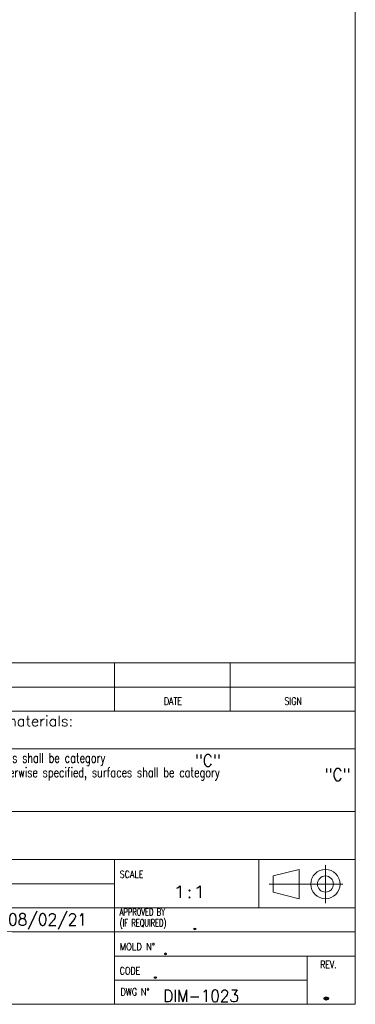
# Model space of a CAD drawing. Header units: millimetres. Extents: x 4 to 836, y 5 to 589.
# Tile 48 of 163: x 766 to 836, y 5 to 209. Entities that reach past the tile are written whole.
import ezdxf

# ---------------------------------------------------------------- set-up
doc = ezdxf.new("R2010")
doc.units = ezdxf.units.MM
doc.layers.add('1', color=7, linetype='Continuous', true_color=0xffffff)
doc.layers.add('256', color=7, linetype='Continuous', true_color=0xffffff)
doc.styles.add('blockfont', font='simplex.shx')
doc.styles.add('ideas_simplex', font='simplex.shx')

# ---------------------------------------------------------------- blocks, each defined once
blk = doc.blocks.new('TabularNote1')
at = {"layer": '1', "color": 7, "linetype": 'Continuous', "lineweight": 18}
for p, q in [((0, 5), (8, 5)), ((0, 5), (0, 0)), ((8, 5), (8, 0)), ((8, 5), (16, 5)), ((16, 5), (16, 0)), ((16, 5), (40, 5)), ((40, 5), (40, 0)), ((40, 5), (140, 5)), ((140, 5), (140, 0)), ((140, 5), (164, 5)), ((164, 5), (164, 0)), ((164, 5), (190, 5)), ((190, 5), (190, 0)), ((0, 0), (8, 0)), ((8, 0), (16, 0)), ((16, 0), (40, 0)), ((40, 0), (140, 0)), ((140, 0), (164, 0)), ((164, 0), (190, 0))]:
    blk.add_line(p, q, dxfattribs=at)

msp = doc.modelspace()

# ---------------------------------------------------------------- linework, layer by layer
at = {"layer": '256', "color": 3, "linetype": 'Continuous', "lineweight": 18}
for p, q in [((836, 589), (836, 5)), ((646, 65.794), (836, 65.794)), ((686, 58), (786, 58)), ((786, 58), (810, 58)), ((810, 58), (836, 58)), ((686, 45), (786, 45)), ((786, 45), (810, 45)), ((810, 45), (836, 45)), ((716, 20), (836, 20)), ((786, 20), (786, 5)), ((15, 5), (836, 5))]:
    msp.add_line(p, q, dxfattribs=at)
at = {"layer": '256', "color": 4, "linetype": 'Continuous', "lineweight": 18}
for p, q in [((786, 72.794), (786, 65.794)), ((810, 72.794), (810, 65.794)), ((646, 70.794), (836, 70.794)), ((646, 35), (836, 35)), ((786, 20), (786, 35)), ((816, 35), (816, 25)), ((818.959, 31.611), (824.366, 32.975)), ((824.366, 26.902), (824.366, 32.975)), ((829.799, 33.885), (829.799, 25.976)), ((818.959, 28.267), (818.959, 31.611)), ((716, 30), (786, 30)), ((818.098, 29.939), (833.387, 29.939)), ((818.959, 28.267), (824.366, 26.902)), ((716, 25), (836, 25)), ((786, 15), (836, 15)), ((826, 15), (826, 5)), ((786, 10), (826, 10))]:
    msp.add_line(p, q, dxfattribs=at)
for radius in [3.037, 1.672]:
    msp.add_circle((829.799, 29.939), radius, dxfattribs=at)

# ---------------------------------------------------------------- block references
at = {"layer": '1', "color": 172, "linetype": 'Continuous', "lineweight": 18}
msp.add_blockref('TabularNote1', (645.997, 70.806), dxfattribs=at)

# ---------------------------------------------------------------- texts
at = {"layer": '1', "color": 3, "linetype": 'Continuous', "lineweight": 13, "char_height": 2.5, "attachment_point": 7, "line_spacing_factor": 0.903614, "style": 'blockfont'}
for insert in [(802.706, 54.305), (829.641, 51.379)]:
    msp.add_mtext('\\W0.9442;"C"', dxfattribs=dict(at, insert=insert))
at = {"layer": '1', "color": 7, "linetype": 'Continuous', "lineweight": 18, "char_height": 2.5, "attachment_point": 7, "line_spacing_factor": 1.204819, "style": 'ideas_simplex'}
for s, insert in [('\\W1.2965;1:1', (798.108, 27.052)), ('\\W0.9322; 08/02/21', (762.329, 20.508)), ('\\W2.6797;.', (801.255, 20.51))]:
    msp.add_mtext(s, dxfattribs=dict(at, insert=insert))
at = {"layer": '256', "color": 1, "linetype": 'Continuous', "lineweight": 13, "attachment_point": 7, "line_spacing_factor": 0.903614, "style": 'blockfont'}
for insert, char_height in [((797.187, 71.305), 2), ((821.978, 71.45), 2), ((802.527, 26.724), 4), ((798.348, 20.817), 2.3), ((798.638, 15.888), 2.3)]:
    msp.add_mtext('\\W0.9844; ', dxfattribs=dict(at, insert=insert, char_height=char_height))
at = {"layer": '256', "color": 4, "linetype": 'Continuous', "lineweight": 13, "char_height": 1.5, "attachment_point": 7, "line_spacing_factor": 0.903614, "style": 'blockfont'}
for s, insert in [('\\W0.7839;DATE', (796.289, 67.126)), ('\\W0.7885;SIGN', (821.289, 67.126)), ('\\W0.8044;SCALE', (787.113, 31.208)), ('\\W0.6756;APPROVED BY\\P(IF REQUIRED)', (787.105, 20.626)), ('\\W0.8477;MOLD N%%d', (787.113, 16.208)), ('\\W0.8021;CODE', (787.113, 11.208)), ('\\W0.7742;REV.', (828.727, 12.492)), ('\\W0.8059;DWG N%%d', (787.274, 6.817))]:
    msp.add_mtext(s, dxfattribs=dict(at, insert=insert))
at = {"layer": '256', "color": 3, "linetype": 'Continuous', "lineweight": 13, "attachment_point": 7, "line_spacing_factor": 0.903614, "style": 'blockfont'}
for s, insert, char_height in [('\\W0.9988;All materials employed have to be selected among RoHS compliant materials:', (660.003, 61.917), 2.2), ('\\W0.7354;For Metal Parts last revision issued of GM_SSM_010_SPM. Unless otherwise specified, surfaces shall be category', (670.606, 54.444), 2), ('\\W0.7316;For Plastic, Rubber and Overmold Parts last revision issued of GM_SSM_004_SPP. Unless otherwise specified, surfaces shall be category', (670.606, 51.444), 2)]:
    msp.add_mtext(s, dxfattribs=dict(at, insert=insert, char_height=char_height))
at = {"layer": '256', "color": 7, "linetype": 'Continuous', "lineweight": 18, "attachment_point": 7, "line_spacing_factor": 1.204819, "style": 'ideas_simplex'}
for s, insert, char_height in [('\\W2.6797;.', (795.166, 15.362), 2.5), ('\\W2.6797;.', (793.053, 10.419), 2.5), ('\\W0.9214;  DIM-1023', (792.987, 5.492), 2.5), ('\\W2.6797;.', (827.687, 6.017), 4)]:
    msp.add_mtext(s, dxfattribs=dict(at, insert=insert, char_height=char_height))

doc.saveas('drawing.dxf')
